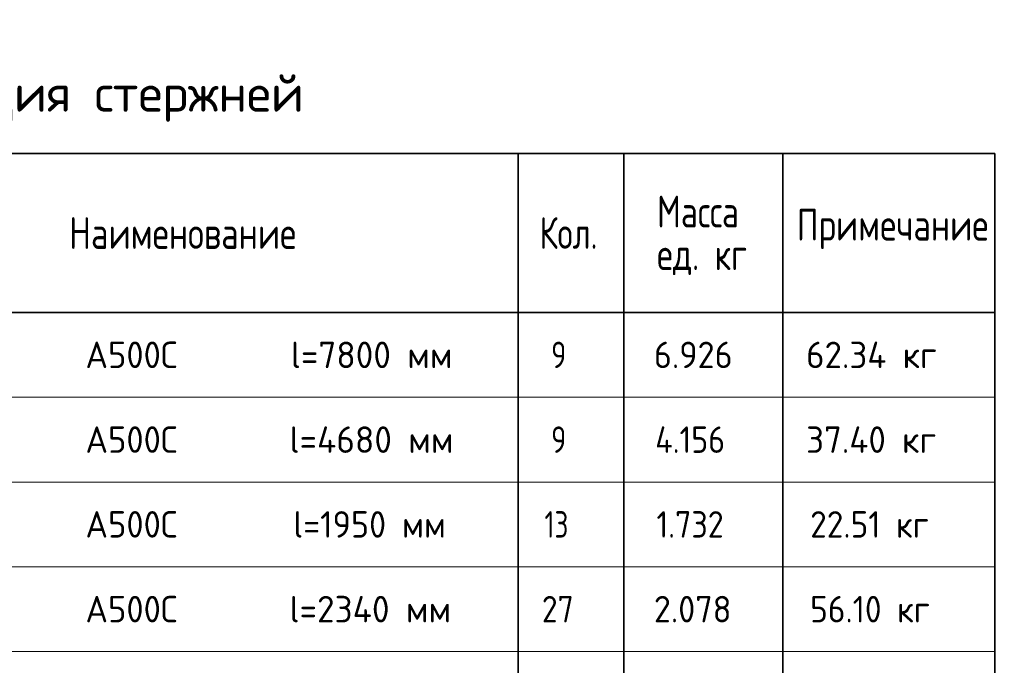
# Model space of a CAD drawing. Header units: metres. Extents: x -38 to 100, y -15 to 19.
# Tile 40 of 41: x 78.88 to 88.18, y 11.22 to 17.32. Entities that reach past the tile are written whole.
import ezdxf

# ---------------------------------------------------------------- set-up
doc = ezdxf.new("R2010")
doc.units = ezdxf.units.M
doc.styles.add('ISOCPEUR', font='txt')

msp = doc.modelspace()

# ---------------------------------------------------------------- linework, layer by layer
at = {"color": 7, "linetype": 'Continuous', "lineweight": 35, "transparency": 33554687}
for p, q in [((88.0842, 16.0519), (69.5842, 16.0519)), ((83.5842, 16.0519), (83.5842, 14.5519)), ((84.5842, 16.0519), (84.5842, 14.5519)), ((86.0842, 16.0519), (86.0842, 14.5519)), ((88.0842, 16.0519), (88.0842, 14.5519)), ((88.0842, 14.5519), (69.5842, 14.5519)), ((83.5842, 14.5519), (83.5842, 13.7519)), ((84.5842, 14.5519), (84.5842, 13.7519)), ((86.0842, 14.5519), (86.0842, 13.7519)), ((88.0842, 14.5519), (88.0842, 13.7519)), ((83.5842, 13.7519), (83.5842, 12.9519)), ((84.5842, 13.7519), (84.5842, 12.9519)), ((86.0842, 13.7519), (86.0842, 12.9519)), ((88.0842, 13.7519), (88.0842, 12.9519)), ((83.5842, 12.9519), (83.5842, 12.1519)), ((84.5842, 12.9519), (84.5842, 12.1519)), ((86.0842, 12.9519), (86.0842, 12.1519)), ((88.0842, 12.9519), (88.0842, 12.1519)), ((83.5842, 12.1519), (83.5842, 11.3519)), ((84.5842, 12.1519), (84.5842, 11.3519)), ((86.0842, 12.1519), (86.0842, 11.3519)), ((88.0842, 12.1519), (88.0842, 11.3519)), ((83.5842, 11.3519), (83.5842, 10.5519)), ((84.5842, 11.3519), (84.5842, 10.5519)), ((86.0842, 11.3519), (86.0842, 10.5519)), ((88.0842, 11.3519), (88.0842, 10.5519))]:
    msp.add_line(p, q, dxfattribs=at)
at = {"color": 7, "linetype": 'Continuous', "lineweight": 13, "transparency": 33554687}
for p, q in [((88.0842, 13.7519), (69.5842, 13.7519)), ((88.0842, 12.9519), (69.5842, 12.9519)), ((88.0842, 12.1519), (69.5842, 12.1519)), ((88.0842, 11.3519), (69.5842, 11.3519))]:
    msp.add_line(p, q, dxfattribs=at)

# ---------------------------------------------------------------- texts
at = {"color": 7, "linetype": 'Continuous', "lineweight": 35, "transparency": 33554687, "attachment_point": 7, "style": 'ISOCPEUR'}
for s, insert, char_height, width in [('\\W0.99;Спецификация стержней', (76.1392, 16.3519), 0.35, 5.559674), ('\\W0.76;Масса', (84.8969, 15.3542), 0.3, 1.001696), ('\\W0.78;Наименование', (79.3455, 15.1519), 0.3, 2.22783), ('\\W0.74;Кол.', (83.7875, 15.1519), 0.3, 0.710583), ('\\W0.78;Примечание', (86.215, 15.1489), 0.3, 1.867518), ('\\W0.76;ед. кг', (84.8969, 14.9042), 0.3, 1.001193), ('\\W0.95;А500С', (79.5002, 14.0269), 0.25, 1.042909), ('\\W0.97;l=7800 мм', (81.4392, 14.0269), 0.25, 1.64508), ('\\W0.78;9', (83.8967, 14.0269), 0.25, 0.272006), ('\\W0.94;6.926', (84.8667, 14.0269), 0.25, 0.891677), ('\\W0.96;62.34 кг', (86.3042, 14.0269), 0.25, 1.419458), ('\\W0.95;А500С', (79.5002, 13.2269), 0.25, 1.042909), ('\\W0.97;l=4680 мм', (81.4267, 13.2269), 0.25, 1.670194), ('\\W0.78;9', (83.8967, 13.2269), 0.25, 0.272006), ('\\W0.88;4.156', (84.8792, 13.2269), 0.25, 0.859762), ('\\W0.96;37.40 кг', (86.3042, 13.2269), 0.25, 1.419458), ('\\W0.95;А500С', (79.5002, 12.4269), 0.25, 1.042909), ('\\W0.94;l=1950 мм', (81.4642, 12.4269), 0.25, 1.591262), ('\\W0.75;13', (83.8342, 12.4269), 0.25, 0.393567), ('\\W0.88;1.732', (84.8917, 12.4269), 0.25, 0.834261), ('\\W0.92;22.51 кг', (86.3417, 12.4269), 0.25, 1.339754), ('\\W0.97;l=2340 мм', (81.4267, 11.6269), 0.25, 1.670194), ('\\W0.95;А500С', (79.5002, 11.6269), 0.25, 1.042909), ('\\W0.87;27', (83.8092, 11.6269), 0.25, 0.45901), ('\\W0.94;2.078', (84.8667, 11.6269), 0.25, 0.891677), ('\\W0.92;56.10 кг', (86.3417, 11.6269), 0.25, 1.339754)]:
    msp.add_mtext(s, dxfattribs=dict(at, insert=insert, char_height=char_height, width=width))

doc.saveas('drawing.dxf')
